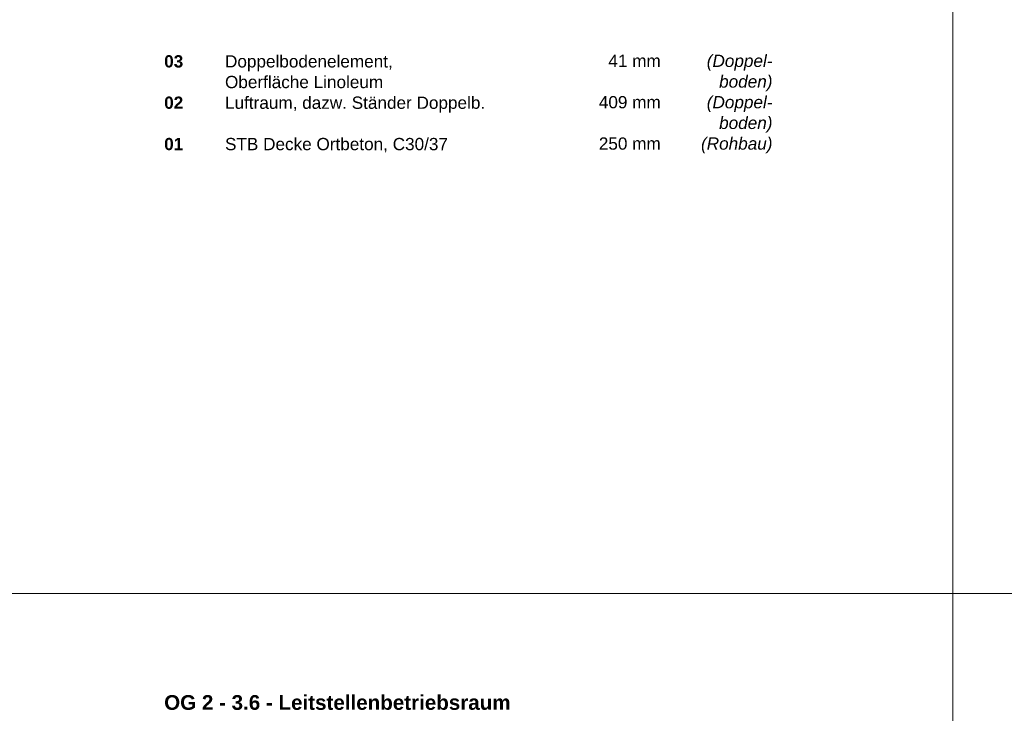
# Model space of a CAD drawing. Header units: metres. Extents: x 0.9 to 30.1, y -10.7 to 8.6.
# Tile 245 of 256: x 16.1 to 18.1, y 4 to 5.4. Entities that reach past the tile are written whole.
import ezdxf

# ---------------------------------------------------------------- set-up
doc = ezdxf.new("R2010")
doc.units = ezdxf.units.M
doc.layers.add('Keine', color=7, linetype='Continuous', lineweight=9)
doc.styles.add('Arial', font='arial.ttf')
doc.styles.add('Arial (bold)', font='arialbd.ttf')
doc.styles.add('Arial (italic)', font='ariali.ttf')

msp = doc.modelspace()

# ---------------------------------------------------------------- linework, layer by layer
at = {"layer": 'Keine', "color": 255, "flags": 128}
for points in [[(16, 6.6), (18, 6.6), (18, 4.2), (16, 4.2)], [(18, 6.6), (20, 6.6), (20, 4.2), (18, 4.2)], [(16, 4.2), (18, 4.2), (18, 1.8), (16, 1.8)], [(18, 4.2), (20, 4.2), (20, 1.8), (18, 1.8)]]:
    msp.add_lwpolyline(points, close=True, dxfattribs=at)

# ---------------------------------------------------------------- texts
at = {"layer": 'Keine', "color": 7, "insert": (16.3794, 5.30632), "char_height": 0.0252181, "attachment_point": 1, "line_spacing_factor": 1.011258, "style": 'Arial (bold)'}
msp.add_mtext('\\pxt4.957;03{\\fArial|b0|i0|c0|p0; }^I{\\fArial|b0|i0|c0|p0;Doppelbodenelement, \\P^IOberfläche Linoleum\\P}02^I{\\fArial|b0|i0|c0|p0;Luftraum, dazw. Ständer Doppelb.\\P\\P}01{\\fArial|b0|i0|c0|p0; ^ISTB Decke Ortbeton, C30/37}', dxfattribs=at)
at = {"layer": 'Keine', "color": 7, "transparency": 33554687, "char_height": 0.025218, "width": 0.1510902, "attachment_point": 3, "line_spacing_factor": 1.011258}
for s, insert, style in [(' 41 mm\\P\\P409 mm\\P\\P250 mm', (17.39978, 5.30738), 'Arial'), ('(Doppel-\\Pboden)\\P(Doppel-\\Pboden)\\P(Rohbau)', (17.6294, 5.30738), 'Arial (italic)')]:
    msp.add_mtext(s, dxfattribs=dict(at, insert=insert, style=style))
at = {"layer": 'Keine', "color": 7, "transparency": 33554687, "insert": (16.3794, 3.99089), "char_height": 0.0302617, "attachment_point": 1, "line_spacing_factor": 0.994404, "style": 'Arial (bold)'}
msp.add_mtext('OG 2 - 3.6 - Leitstellenbetriebsraum', dxfattribs=at)

doc.saveas('drawing.dxf')
